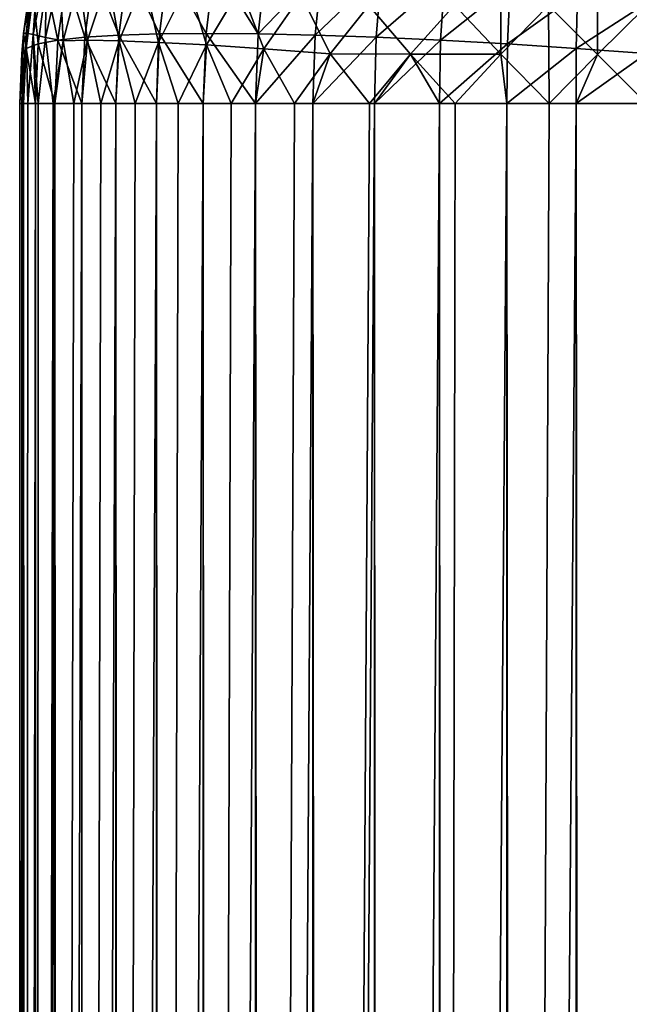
# Model space of a CAD drawing. Extents: x -551 to 551, y -297 to 194.
# Tile 40 of 163: x -551 to -549.05, y 189.62 to 192.77. Entities that reach past the tile are written whole.
import ezdxf

# ---------------------------------------------------------------- set-up
doc = ezdxf.new("R2010")
doc.units = 0
doc.header["$LTSCALE"] = 70.117983
for name, color, linetype in [('110', 7, 'CONTINUOUS'), ('128', 7, 'CONTINUOUS'), ('132', 7, 'CONTINUOUS'), ('142', 7, 'CONTINUOUS'), ('149', 7, 'CONTINUOUS'), ('152', 7, 'CONTINUOUS')]:
    doc.layers.add(name, color=color, linetype=linetype)

msp = doc.modelspace()

# ---------------------------------------------------------------- linework, layer by layer
at = {"layer": '110', "color": 7, "linetype": 'CONTINUOUS'}
for points in [[(-551, -261, 44.5), (-551, 192.5, 44.5), (-551, -261, 28.5), (-551, -261, 44.5)], [(-551, -261, 28.5), (-551, 192.5, 44.5), (-551, 163.5, 28.5), (-551, -261, 28.5)], [(-551, 163.5, 28.5), (-551, 192.5, 44.5), (-551, 163.5, 3.5), (-551, 163.5, 28.5)], [(-551, 163.5, 3.5), (-551, 192.5, 44.5), (-551, 192.5, 3.5), (-551, 163.5, 3.5)]]:
    msp.add_3dface(points, dxfattribs=at)
at = {"layer": '128', "color": 7, "linetype": 'CONTINUOUS'}
for points in [[(-551, 163.5, 3.5), (-551, 192.5, 3.5), (-550.9937, 192.5, 3.3408), (-551, 163.5, 3.5)], [(-550.9874, 163.5, 3.2761), (-551, 163.5, 3.5), (-550.9874, 192.5, 3.2761), (-550.9874, 163.5, 3.2761)], [(-550.9874, 192.5, 3.2761), (-551, 163.5, 3.5), (-550.9937, 192.5, 3.3408), (-550.9874, 192.5, 3.2761)], [(-550.9499, 163.5, 3.055), (-550.9874, 163.5, 3.2761), (-550.9499, 192.5, 3.055), (-550.9499, 163.5, 3.055)], [(-550.9499, 192.5, 3.055), (-550.9874, 163.5, 3.2761), (-550.9743, 192.5, 3.1802), (-550.9499, 192.5, 3.055)], [(-550.9743, 192.5, 3.1802), (-550.9874, 163.5, 3.2761), (-550.9874, 192.5, 3.2761), (-550.9743, 192.5, 3.1802)], [(-550.8878, 163.5, 2.8394), (-550.9499, 163.5, 3.055), (-550.8878, 192.5, 2.8394), (-550.8878, 163.5, 2.8394)], [(-550.8878, 192.5, 2.8394), (-550.9499, 163.5, 3.055), (-550.8929, 192.5, 2.8544), (-550.8878, 192.5, 2.8394)], [(-550.8929, 192.5, 2.8544), (-550.9499, 163.5, 3.055), (-550.9412, 192.5, 3.0185), (-550.8929, 192.5, 2.8544)], [(-550.9412, 192.5, 3.0185), (-550.9499, 163.5, 3.055), (-550.9499, 192.5, 3.055), (-550.9412, 192.5, 3.0185)], [(-550.8019, 163.5, 2.6322), (-550.8878, 163.5, 2.8394), (-550.8019, 192.5, 2.6322), (-550.8019, 163.5, 2.6322)], [(-550.8019, 192.5, 2.6322), (-550.8878, 163.5, 2.8394), (-550.8268, 192.5, 2.6859), (-550.8019, 192.5, 2.6322)], [(-550.8268, 192.5, 2.6859), (-550.8878, 163.5, 2.8394), (-550.8878, 192.5, 2.8394), (-550.8268, 192.5, 2.6859)], [(-550.6934, 163.5, 2.4359), (-550.8019, 163.5, 2.6322), (-550.6934, 192.5, 2.4359), (-550.6934, 163.5, 2.4359)], [(-550.6934, 192.5, 2.4359), (-550.8019, 163.5, 2.6322), (-550.7406, 192.5, 2.5149), (-550.6934, 192.5, 2.4359)], [(-550.7406, 192.5, 2.5149), (-550.8019, 163.5, 2.6322), (-550.8019, 192.5, 2.6322), (-550.7406, 192.5, 2.5149)], [(-550.5637, 163.5, 2.253), (-550.6934, 163.5, 2.4359), (-550.5637, 192.5, 2.253), (-550.5637, 163.5, 2.253)], [(-550.5637, 192.5, 2.253), (-550.6934, 163.5, 2.4359), (-550.631, 192.5, 2.3425), (-550.5637, 192.5, 2.253)], [(-550.631, 192.5, 2.3425), (-550.6934, 163.5, 2.4359), (-550.6934, 192.5, 2.4359), (-550.631, 192.5, 2.3425)], [(-550.4142, 163.5, 2.0858), (-550.5637, 163.5, 2.253), (-550.4142, 192.5, 2.0858), (-550.4142, 163.5, 2.0858)], [(-550.4142, 192.5, 2.0858), (-550.5637, 163.5, 2.253), (-550.494, 192.5, 2.1703), (-550.4142, 192.5, 2.0858)], [(-550.494, 192.5, 2.1703), (-550.5637, 163.5, 2.253), (-550.5637, 192.5, 2.253), (-550.494, 192.5, 2.1703)], [(-550.247, 163.5, 1.9363), (-550.4142, 163.5, 2.0858), (-550.247, 192.5, 1.9363), (-550.247, 163.5, 1.9363)], [(-550.247, 192.5, 1.9363), (-550.4142, 163.5, 2.0858), (-550.3255, 192.5, 2.0023), (-550.247, 192.5, 1.9363)], [(-550.3255, 192.5, 2.0023), (-550.4142, 163.5, 2.0858), (-550.4142, 192.5, 2.0858), (-550.3255, 192.5, 2.0023)], [(-550.0641, 163.5, 1.8066), (-550.247, 163.5, 1.9363), (-550.0641, 192.5, 1.8066), (-550.0641, 163.5, 1.8066)], [(-550.0641, 192.5, 1.8066), (-550.247, 163.5, 1.9363), (-550.1226, 192.5, 1.8447), (-550.0641, 192.5, 1.8066)], [(-550.1226, 192.5, 1.8447), (-550.247, 163.5, 1.9363), (-550.247, 192.5, 1.9363), (-550.1226, 192.5, 1.8447)], [(-549.8678, 163.5, 1.6981), (-550.0641, 163.5, 1.8066), (-549.8678, 192.5, 1.6981), (-549.8678, 163.5, 1.6981)], [(-549.8678, 192.5, 1.6981), (-550.0641, 163.5, 1.8066), (-549.8841, 192.5, 1.706), (-549.8678, 192.5, 1.6981)], [(-549.8841, 192.5, 1.706), (-550.0641, 163.5, 1.8066), (-550.0641, 192.5, 1.8066), (-549.8841, 192.5, 1.706)], [(-549.6606, 163.5, 1.6122), (-549.8678, 163.5, 1.6981), (-549.6606, 192.5, 1.6122), (-549.6606, 163.5, 1.6122)], [(-549.6606, 192.5, 1.6122), (-549.8678, 163.5, 1.6981), (-549.8678, 192.5, 1.6981), (-549.6606, 192.5, 1.6122)], [(-549.445, 163.5, 1.5501), (-549.6606, 163.5, 1.6122), (-549.445, 192.5, 1.5501), (-549.445, 163.5, 1.5501)], [(-549.445, 192.5, 1.5501), (-549.6606, 163.5, 1.6122), (-549.6106, 192.5, 1.5955), (-549.445, 192.5, 1.5501)], [(-549.6106, 192.5, 1.5955), (-549.6606, 163.5, 1.6122), (-549.6606, 192.5, 1.6122), (-549.6106, 192.5, 1.5955)], [(-549.2239, 163.5, 1.5126), (-549.445, 163.5, 1.5501), (-549.2239, 192.5, 1.5126), (-549.2239, 163.5, 1.5126)], [(-549.2239, 192.5, 1.5126), (-549.445, 163.5, 1.5501), (-549.3105, 192.5, 1.5243), (-549.2239, 192.5, 1.5126)], [(-549.3105, 192.5, 1.5243), (-549.445, 163.5, 1.5501), (-549.445, 192.5, 1.5501), (-549.3105, 192.5, 1.5243)], [(-549, 192.5, 1.5), (-549, 163.5, 1.5), (-549.2239, 163.5, 1.5126), (-549, 192.5, 1.5)], [(-549, 192.5, 1.5), (-549.2239, 163.5, 1.5126), (-549.2239, 192.5, 1.5126), (-549, 192.5, 1.5)]]:
    msp.add_3dface(points, dxfattribs=at)
at = {"layer": '132', "color": 7, "linetype": 'CONTINUOUS'}
for points in [[(-551, 192.5, 44.5), (-551, -261, 44.5), (-550.9877, -261, 44.7213), (-551, 192.5, 44.5)], [(-551, 192.5, 44.5), (-550.9874, -261, 44.7239), (-550.9874, 192.5, 44.7239), (-551, 192.5, 44.5)], [(-550.9504, -261, 44.9426), (-550.9499, -261, 44.945), (-550.9874, 192.5, 44.7239), (-550.9504, -261, 44.9426)], [(-550.9874, 192.5, 44.7239), (-550.9499, -261, 44.945), (-550.9499, 192.5, 44.945), (-550.9874, 192.5, 44.7239)], [(-550.9874, -261, 44.7239), (-550.9504, -261, 44.9426), (-550.9874, 192.5, 44.7239), (-550.9874, -261, 44.7239)], [(-550.8885, -261, 45.1584), (-550.8878, -261, 45.1606), (-550.9499, 192.5, 44.945), (-550.8885, -261, 45.1584)], [(-550.9499, 192.5, 44.945), (-550.8878, -261, 45.1606), (-550.8878, 192.5, 45.1606), (-550.9499, 192.5, 44.945)], [(-550.9499, -261, 44.945), (-550.8885, -261, 45.1584), (-550.9499, 192.5, 44.945), (-550.9499, -261, 44.945)], [(-550.8878, -261, 45.1606), (-550.8028, -261, 45.3659), (-550.8878, 192.5, 45.1606), (-550.8878, -261, 45.1606)], [(-550.8878, 192.5, 45.1606), (-550.8028, -261, 45.3659), (-550.8019, 192.5, 45.3678), (-550.8878, 192.5, 45.1606)], [(-550.8028, -261, 45.3659), (-550.6944, -261, 45.5625), (-550.8019, 192.5, 45.3678), (-550.8028, -261, 45.3659)], [(-550.8019, 192.5, 45.3678), (-550.6944, -261, 45.5625), (-550.6934, 192.5, 45.5641), (-550.8019, 192.5, 45.3678)], [(-550.6944, -261, 45.5625), (-550.5646, -261, 45.7458), (-550.6934, 192.5, 45.5641), (-550.6944, -261, 45.5625)], [(-550.6934, 192.5, 45.5641), (-550.5646, -261, 45.7458), (-550.5637, 192.5, 45.747), (-550.6934, 192.5, 45.5641)], [(-550.5646, -261, 45.7458), (-550.4152, -261, 45.9133), (-550.5637, 192.5, 45.747), (-550.5646, -261, 45.7458)], [(-550.5637, 192.5, 45.747), (-550.4152, -261, 45.9133), (-550.4142, 192.5, 45.9142), (-550.5637, 192.5, 45.747)], [(-550.4152, -261, 45.9133), (-550.2479, -261, 46.063), (-550.4142, 192.5, 45.9142), (-550.4152, -261, 45.9133)], [(-550.4142, 192.5, 45.9142), (-550.2479, -261, 46.063), (-550.247, 192.5, 46.0637), (-550.4142, 192.5, 45.9142)], [(-550.2479, -261, 46.063), (-550.0648, -261, 46.193), (-550.247, 192.5, 46.0637), (-550.2479, -261, 46.063)], [(-550.247, 192.5, 46.0637), (-550.0648, -261, 46.193), (-550.0641, 192.5, 46.1934), (-550.247, 192.5, 46.0637)], [(-550.0648, -261, 46.193), (-549.8684, -261, 46.3016), (-550.0641, 192.5, 46.1934), (-550.0648, -261, 46.193)], [(-550.0641, 192.5, 46.1934), (-549.8684, -261, 46.3016), (-549.8678, 192.5, 46.3019), (-550.0641, 192.5, 46.1934)], [(-549.8684, -261, 46.3016), (-549.661, -261, 46.3876), (-549.8678, 192.5, 46.3019), (-549.8684, -261, 46.3016)], [(-549.8678, 192.5, 46.3019), (-549.661, -261, 46.3876), (-549.6606, 192.5, 46.3878), (-549.8678, 192.5, 46.3019)], [(-549.661, -261, 46.3876), (-549.4453, -261, 46.4498), (-549.6606, 192.5, 46.3878), (-549.661, -261, 46.3876)], [(-549.6606, 192.5, 46.3878), (-549.4453, -261, 46.4498), (-549.445, 192.5, 46.4499), (-549.6606, 192.5, 46.3878)], [(-549.4453, -261, 46.4498), (-549.2239, -261, 46.4874), (-549.445, 192.5, 46.4499), (-549.4453, -261, 46.4498)], [(-549.445, 192.5, 46.4499), (-549.2239, -261, 46.4874), (-549.2239, 192.5, 46.4874), (-549.445, 192.5, 46.4499)], [(-549, -261, 46.5), (-549, 192.5, 46.5), (-549.2239, 192.5, 46.4874), (-549, -261, 46.5)], [(-549.2239, -261, 46.4874), (-549, -261, 46.5), (-549.2239, 192.5, 46.4874), (-549.2239, -261, 46.4874)]]:
    msp.add_3dface(points, dxfattribs=at)
at = {"layer": '142', "color": 7, "linetype": 'CONTINUOUS'}
for points in [[(-550.9499, 192.945, 3.5), (-550.9874, 192.7239, 3.5), (-550.9499, 192.945, 44.5), (-550.9499, 192.945, 3.5)], [(-550.9499, 192.945, 44.5), (-550.9874, 192.7239, 3.5), (-550.9743, 192.8198, 44.5), (-550.9499, 192.945, 44.5)], [(-550.9743, 192.8198, 44.5), (-550.9874, 192.7239, 3.5), (-550.9874, 192.7239, 44.5), (-550.9743, 192.8198, 44.5)], [(-550.9874, 192.7239, 3.5), (-551, 192.5, 3.5), (-550.9874, 192.7239, 44.5), (-550.9874, 192.7239, 3.5)], [(-550.9874, 192.7239, 44.5), (-551, 192.5, 3.5), (-550.9937, 192.6592, 44.5), (-550.9874, 192.7239, 44.5)], [(-551, 192.5, 3.5), (-551, 192.5, 44.5), (-550.9937, 192.6592, 44.5), (-551, 192.5, 3.5)]]:
    msp.add_3dface(points, dxfattribs=at)
at = {"layer": '149', "color": 7, "linetype": 'CONTINUOUS'}
for points in [[(-549.4656, 192.9656, 1.6115), (-549.4646, 192.6577, 1.5611), (-549.6125, 192.8134, 1.6221), (-549.4656, 192.9656, 1.6115)], [(-549.313, 192.813, 1.5496), (-549.4646, 192.6577, 1.5611), (-549.4656, 192.9656, 1.6115), (-549.313, 192.813, 1.5496)], [(-549.1577, 192.9646, 1.5611), (-549.1564, 192.6564, 1.5123), (-549.313, 192.813, 1.5496), (-549.1577, 192.9646, 1.5611)], [(-549, 192.8105, 1.5243), (-549.1564, 192.6564, 1.5123), (-549.1577, 192.9646, 1.5611), (-549, 192.8105, 1.5243)], [(-550.9874, 192.7239, 3.5), (-550.9499, 192.945, 3.5), (-550.9796, 192.7245, 3.3244), (-550.9874, 192.7239, 3.5)], [(-550.9796, 192.7245, 3.3244), (-550.9499, 192.945, 3.5), (-550.9409, 192.9437, 3.31), (-550.9796, 192.7245, 3.3244)], [(-550.9796, 192.7245, 3.3244), (-550.9409, 192.9437, 3.31), (-550.9565, 192.7202, 3.1485), (-550.9796, 192.7245, 3.3244)], [(-550.9409, 192.9437, 3.31), (-550.915, 192.9346, 3.1206), (-550.9565, 192.7202, 3.1485), (-550.9409, 192.9437, 3.31)], [(-550.915, 192.9346, 3.1206), (-550.9177, 192.7112, 2.9729), (-550.9565, 192.7202, 3.1485), (-550.915, 192.9346, 3.1206)], [(-550.8718, 192.9182, 2.933), (-550.9177, 192.7112, 2.9729), (-550.915, 192.9346, 3.1206), (-550.8718, 192.9182, 2.933)], [(-550.8718, 192.9182, 2.933), (-550.8618, 192.6997, 2.7974), (-550.9177, 192.7112, 2.9729), (-550.8718, 192.9182, 2.933)], [(-550.8103, 192.8964, 2.7479), (-550.8618, 192.6997, 2.7974), (-550.8718, 192.9182, 2.933), (-550.8103, 192.8964, 2.7479)], [(-550.8103, 192.8964, 2.7479), (-550.7832, 192.7017, 2.6172), (-550.8618, 192.6997, 2.7974), (-550.8103, 192.8964, 2.7479)], [(-550.7187, 192.8989, 2.5582), (-550.7832, 192.7017, 2.6172), (-550.8103, 192.8964, 2.7479), (-550.7187, 192.8989, 2.5582)], [(-550.7187, 192.8989, 2.5582), (-550.6824, 192.7002, 2.4372), (-550.7832, 192.7017, 2.6172), (-550.7187, 192.8989, 2.5582)], [(-550.6033, 192.8953, 2.3717), (-550.6824, 192.7002, 2.4372), (-550.7187, 192.8989, 2.5582), (-550.6033, 192.8953, 2.3717)], [(-550.6033, 192.8953, 2.3717), (-550.5567, 192.6952, 2.2596), (-550.6824, 192.7002, 2.4372), (-550.6033, 192.8953, 2.3717)], [(-550.4625, 192.8856, 2.1914), (-550.5567, 192.6952, 2.2596), (-550.6033, 192.8953, 2.3717), (-550.4625, 192.8856, 2.1914)], [(-550.4625, 192.8856, 2.1914), (-550.4035, 192.6869, 2.0875), (-550.5567, 192.6952, 2.2596), (-550.4625, 192.8856, 2.1914)], [(-550.2953, 192.8694, 2.0216), (-550.4035, 192.6869, 2.0875), (-550.4625, 192.8856, 2.1914), (-550.2953, 192.8694, 2.0216)], [(-550.2953, 192.8694, 2.0216), (-550.2212, 192.6749, 1.9258), (-550.4035, 192.6869, 2.0875), (-550.2953, 192.8694, 2.0216)], [(-550.1021, 192.8458, 1.8673), (-550.2212, 192.6749, 1.9258), (-550.2953, 192.8694, 2.0216), (-550.1021, 192.8458, 1.8673)], [(-550.1021, 192.8458, 1.8673), (-550.0097, 192.6581, 1.7808), (-550.2212, 192.6749, 1.9258), (-550.1021, 192.8458, 1.8673)], [(-549.886, 192.8133, 1.7345), (-550.0097, 192.6581, 1.7808), (-550.1021, 192.8458, 1.8673), (-549.886, 192.8133, 1.7345)], [(-549.886, 192.8133, 1.7345), (-549.7526, 192.6578, 1.6537), (-550.0097, 192.6581, 1.7808), (-549.886, 192.8133, 1.7345)], [(-549.6125, 192.8134, 1.6221), (-549.7526, 192.6578, 1.6537), (-549.886, 192.8133, 1.7345), (-549.6125, 192.8134, 1.6221)], [(-549.6125, 192.8134, 1.6221), (-549.4646, 192.6577, 1.5611), (-549.7526, 192.6578, 1.6537), (-549.6125, 192.8134, 1.6221)], [(-549.313, 192.813, 1.5496), (-549.3105, 192.5, 1.5243), (-549.4646, 192.6577, 1.5611), (-549.313, 192.813, 1.5496)], [(-549.1564, 192.6564, 1.5123), (-549.3105, 192.5, 1.5243), (-549.313, 192.813, 1.5496), (-549.1564, 192.6564, 1.5123)], [(-549, 192.8105, 1.5243), (-549, 192.5, 1.5), (-549.1564, 192.6564, 1.5123), (-549, 192.8105, 1.5243)], [(-550.9937, 192.5, 3.3408), (-551, 192.5, 3.5), (-550.9874, 192.7239, 3.5), (-550.9937, 192.5, 3.3408)], [(-550.9874, 192.5, 3.2761), (-550.9937, 192.5, 3.3408), (-550.9796, 192.7245, 3.3244), (-550.9874, 192.5, 3.2761)], [(-550.9937, 192.5, 3.3408), (-550.9874, 192.7239, 3.5), (-550.9796, 192.7245, 3.3244), (-550.9937, 192.5, 3.3408)], [(-550.9743, 192.5, 3.1802), (-550.9874, 192.5, 3.2761), (-550.9796, 192.7245, 3.3244), (-550.9743, 192.5, 3.1802)], [(-550.9743, 192.5, 3.1802), (-550.9796, 192.7245, 3.3244), (-550.9565, 192.7202, 3.1485), (-550.9743, 192.5, 3.1802)], [(-550.9499, 192.5, 3.055), (-550.9743, 192.5, 3.1802), (-550.9565, 192.7202, 3.1485), (-550.9499, 192.5, 3.055)], [(-550.9412, 192.5, 3.0185), (-550.9499, 192.5, 3.055), (-550.9565, 192.7202, 3.1485), (-550.9412, 192.5, 3.0185)], [(-550.9177, 192.7112, 2.9729), (-550.9412, 192.5, 3.0185), (-550.9565, 192.7202, 3.1485), (-550.9177, 192.7112, 2.9729)], [(-550.8929, 192.5, 2.8544), (-550.9412, 192.5, 3.0185), (-550.9177, 192.7112, 2.9729), (-550.8929, 192.5, 2.8544)], [(-550.8618, 192.6997, 2.7974), (-550.8929, 192.5, 2.8544), (-550.9177, 192.7112, 2.9729), (-550.8618, 192.6997, 2.7974)], [(-550.8878, 192.5, 2.8394), (-550.8929, 192.5, 2.8544), (-550.8618, 192.6997, 2.7974), (-550.8878, 192.5, 2.8394)], [(-550.8268, 192.5, 2.6859), (-550.8878, 192.5, 2.8394), (-550.8618, 192.6997, 2.7974), (-550.8268, 192.5, 2.6859)], [(-550.7832, 192.7017, 2.6172), (-550.8268, 192.5, 2.6859), (-550.8618, 192.6997, 2.7974), (-550.7832, 192.7017, 2.6172)], [(-550.8019, 192.5, 2.6322), (-550.8268, 192.5, 2.6859), (-550.7832, 192.7017, 2.6172), (-550.8019, 192.5, 2.6322)], [(-550.7406, 192.5, 2.5149), (-550.8019, 192.5, 2.6322), (-550.7832, 192.7017, 2.6172), (-550.7406, 192.5, 2.5149)], [(-550.6824, 192.7002, 2.4372), (-550.7406, 192.5, 2.5149), (-550.7832, 192.7017, 2.6172), (-550.6824, 192.7002, 2.4372)], [(-550.6934, 192.5, 2.4359), (-550.7406, 192.5, 2.5149), (-550.6824, 192.7002, 2.4372), (-550.6934, 192.5, 2.4359)], [(-550.631, 192.5, 2.3425), (-550.6934, 192.5, 2.4359), (-550.6824, 192.7002, 2.4372), (-550.631, 192.5, 2.3425)], [(-550.5567, 192.6952, 2.2596), (-550.631, 192.5, 2.3425), (-550.6824, 192.7002, 2.4372), (-550.5567, 192.6952, 2.2596)], [(-550.5637, 192.5, 2.253), (-550.631, 192.5, 2.3425), (-550.5567, 192.6952, 2.2596), (-550.5637, 192.5, 2.253)], [(-550.494, 192.5, 2.1703), (-550.5637, 192.5, 2.253), (-550.5567, 192.6952, 2.2596), (-550.494, 192.5, 2.1703)], [(-550.4035, 192.6869, 2.0875), (-550.494, 192.5, 2.1703), (-550.5567, 192.6952, 2.2596), (-550.4035, 192.6869, 2.0875)], [(-550.4142, 192.5, 2.0858), (-550.494, 192.5, 2.1703), (-550.4035, 192.6869, 2.0875), (-550.4142, 192.5, 2.0858)], [(-550.3255, 192.5, 2.0023), (-550.4142, 192.5, 2.0858), (-550.4035, 192.6869, 2.0875), (-550.3255, 192.5, 2.0023)], [(-550.2212, 192.6749, 1.9258), (-550.3255, 192.5, 2.0023), (-550.4035, 192.6869, 2.0875), (-550.2212, 192.6749, 1.9258)], [(-550.247, 192.5, 1.9363), (-550.3255, 192.5, 2.0023), (-550.2212, 192.6749, 1.9258), (-550.247, 192.5, 1.9363)], [(-550.1226, 192.5, 1.8447), (-550.247, 192.5, 1.9363), (-550.2212, 192.6749, 1.9258), (-550.1226, 192.5, 1.8447)], [(-550.0097, 192.6581, 1.7808), (-550.1226, 192.5, 1.8447), (-550.2212, 192.6749, 1.9258), (-550.0097, 192.6581, 1.7808)], [(-550.0641, 192.5, 1.8066), (-550.1226, 192.5, 1.8447), (-550.0097, 192.6581, 1.7808), (-550.0641, 192.5, 1.8066)], [(-549.8841, 192.5, 1.706), (-550.0641, 192.5, 1.8066), (-550.0097, 192.6581, 1.7808), (-549.8841, 192.5, 1.706)], [(-549.7526, 192.6578, 1.6537), (-549.8841, 192.5, 1.706), (-550.0097, 192.6581, 1.7808), (-549.7526, 192.6578, 1.6537)], [(-549.8678, 192.5, 1.6981), (-549.8841, 192.5, 1.706), (-549.7526, 192.6578, 1.6537), (-549.8678, 192.5, 1.6981)], [(-549.6606, 192.5, 1.6122), (-549.8678, 192.5, 1.6981), (-549.7526, 192.6578, 1.6537), (-549.6606, 192.5, 1.6122)], [(-549.6106, 192.5, 1.5955), (-549.6606, 192.5, 1.6122), (-549.7526, 192.6578, 1.6537), (-549.6106, 192.5, 1.5955)], [(-549.4646, 192.6577, 1.5611), (-549.6106, 192.5, 1.5955), (-549.7526, 192.6578, 1.6537), (-549.4646, 192.6577, 1.5611)], [(-549.445, 192.5, 1.5501), (-549.6106, 192.5, 1.5955), (-549.4646, 192.6577, 1.5611), (-549.445, 192.5, 1.5501)], [(-549.3105, 192.5, 1.5243), (-549.445, 192.5, 1.5501), (-549.4646, 192.6577, 1.5611), (-549.3105, 192.5, 1.5243)], [(-549.2239, 192.5, 1.5126), (-549.3105, 192.5, 1.5243), (-549.1564, 192.6564, 1.5123), (-549.2239, 192.5, 1.5126)], [(-549, 192.5, 1.5), (-549.2239, 192.5, 1.5126), (-549.1564, 192.6564, 1.5123), (-549, 192.5, 1.5)]]:
    msp.add_3dface(points, dxfattribs=at)
at = {"layer": '152', "color": 7, "linetype": 'CONTINUOUS'}
for points in [[(-550.763, 192.9212, 45.3452), (-550.6834, 192.7184, 45.5575), (-550.6545, 192.9345, 45.5363), (-550.763, 192.9212, 45.3452)], [(-550.6834, 192.7184, 45.5575), (-550.554, 192.7225, 45.7391), (-550.6545, 192.9345, 45.5363), (-550.6834, 192.7184, 45.5575)], [(-550.6545, 192.9345, 45.5363), (-550.554, 192.7225, 45.7391), (-550.5258, 192.9426, 45.7149), (-550.6545, 192.9345, 45.5363)], [(-550.554, 192.7225, 45.7391), (-550.4053, 192.7239, 45.9053), (-550.5258, 192.9426, 45.7149), (-550.554, 192.7225, 45.7391)], [(-550.5258, 192.9426, 45.7149), (-550.4053, 192.7239, 45.9053), (-550.3787, 192.9453, 45.8787), (-550.5258, 192.9426, 45.7149)], [(-550.4053, 192.7239, 45.9053), (-550.2391, 192.7225, 46.054), (-550.3787, 192.9453, 45.8787), (-550.4053, 192.7239, 45.9053)], [(-550.3787, 192.9453, 45.8787), (-550.2391, 192.7225, 46.054), (-550.2149, 192.9426, 46.0258), (-550.3787, 192.9453, 45.8787)], [(-550.2149, 192.9426, 46.0258), (-550.2391, 192.7225, 46.054), (-550.0363, 192.9345, 46.1545), (-550.2149, 192.9426, 46.0258)], [(-550.2391, 192.7225, 46.054), (-550.0575, 192.7184, 46.1834), (-550.0363, 192.9345, 46.1545), (-550.2391, 192.7225, 46.054)], [(-550.0363, 192.9345, 46.1545), (-550.0575, 192.7184, 46.1834), (-549.8452, 192.9212, 46.263), (-550.0363, 192.9345, 46.1545)], [(-550.915, 192.8794, 44.9346), (-550.8781, 192.702, 45.1573), (-550.8502, 192.9027, 45.1438), (-550.915, 192.8794, 44.9346)], [(-550.8781, 192.702, 45.1573), (-550.7919, 192.7115, 45.3628), (-550.8502, 192.9027, 45.1438), (-550.8781, 192.702, 45.1573)], [(-550.8502, 192.9027, 45.1438), (-550.7919, 192.7115, 45.3628), (-550.763, 192.9212, 45.3452), (-550.8502, 192.9027, 45.1438)], [(-550.7919, 192.7115, 45.3628), (-550.6834, 192.7184, 45.5575), (-550.763, 192.9212, 45.3452), (-550.7919, 192.7115, 45.3628)], [(-550.0575, 192.7184, 46.1834), (-549.8628, 192.7115, 46.2919), (-549.8452, 192.9212, 46.263), (-550.0575, 192.7184, 46.1834)], [(-549.8452, 192.9212, 46.263), (-549.8628, 192.7115, 46.2919), (-549.6438, 192.9027, 46.3502), (-549.8452, 192.9212, 46.263)], [(-549.8628, 192.7115, 46.2919), (-549.6573, 192.702, 46.3781), (-549.6438, 192.9027, 46.3502), (-549.8628, 192.7115, 46.2919)], [(-549.6438, 192.9027, 46.3502), (-549.6573, 192.702, 46.3781), (-549.4346, 192.8794, 46.415), (-549.6438, 192.9027, 46.3502)], [(-550.9565, 192.8515, 44.7202), (-550.9409, 192.69, 44.9437), (-550.915, 192.8794, 44.9346), (-550.9565, 192.8515, 44.7202)], [(-550.9409, 192.69, 44.9437), (-550.8781, 192.702, 45.1573), (-550.915, 192.8794, 44.9346), (-550.9409, 192.69, 44.9437)], [(-549.6573, 192.702, 46.3781), (-549.4437, 192.69, 46.4409), (-549.4346, 192.8794, 46.415), (-549.6573, 192.702, 46.3781)], [(-549.4346, 192.8794, 46.415), (-549.4437, 192.69, 46.4409), (-549.2202, 192.8515, 46.4565), (-549.4346, 192.8794, 46.415)], [(-550.9743, 192.8198, 44.5), (-550.9796, 192.6756, 44.7245), (-550.9565, 192.8515, 44.7202), (-550.9743, 192.8198, 44.5)], [(-550.9796, 192.6756, 44.7245), (-550.9409, 192.69, 44.9437), (-550.9565, 192.8515, 44.7202), (-550.9796, 192.6756, 44.7245)], [(-549.4437, 192.69, 46.4409), (-549.2245, 192.6756, 46.4796), (-549.2202, 192.8515, 46.4565), (-549.4437, 192.69, 46.4409)], [(-549.2245, 192.6756, 46.4796), (-549, 192.8198, 46.4743), (-549.2202, 192.8515, 46.4565), (-549.2245, 192.6756, 46.4796)], [(-550.9743, 192.8198, 44.5), (-550.9874, 192.7239, 44.5), (-550.9796, 192.6756, 44.7245), (-550.9743, 192.8198, 44.5)], [(-549, 192.6592, 46.4937), (-549, 192.8198, 46.4743), (-549.2245, 192.6756, 46.4796), (-549, 192.6592, 46.4937)], [(-550.9874, 192.7239, 44.5), (-550.9937, 192.6592, 44.5), (-550.9796, 192.6756, 44.7245), (-550.9874, 192.7239, 44.5)], [(-550.8781, 192.702, 45.1573), (-550.8019, 192.5, 45.3678), (-550.7919, 192.7115, 45.3628), (-550.8781, 192.702, 45.1573)], [(-550.8019, 192.5, 45.3678), (-550.6934, 192.5, 45.5641), (-550.7919, 192.7115, 45.3628), (-550.8019, 192.5, 45.3678)], [(-550.7919, 192.7115, 45.3628), (-550.6934, 192.5, 45.5641), (-550.6834, 192.7184, 45.5575), (-550.7919, 192.7115, 45.3628)], [(-550.6934, 192.5, 45.5641), (-550.5637, 192.5, 45.747), (-550.6834, 192.7184, 45.5575), (-550.6934, 192.5, 45.5641)], [(-550.6834, 192.7184, 45.5575), (-550.5637, 192.5, 45.747), (-550.554, 192.7225, 45.7391), (-550.6834, 192.7184, 45.5575)], [(-550.5637, 192.5, 45.747), (-550.4142, 192.5, 45.9142), (-550.554, 192.7225, 45.7391), (-550.5637, 192.5, 45.747)], [(-550.554, 192.7225, 45.7391), (-550.4142, 192.5, 45.9142), (-550.4053, 192.7239, 45.9053), (-550.554, 192.7225, 45.7391)], [(-550.4142, 192.5, 45.9142), (-550.247, 192.5, 46.0637), (-550.4053, 192.7239, 45.9053), (-550.4142, 192.5, 45.9142)], [(-550.4053, 192.7239, 45.9053), (-550.247, 192.5, 46.0637), (-550.2391, 192.7225, 46.054), (-550.4053, 192.7239, 45.9053)], [(-550.2391, 192.7225, 46.054), (-550.247, 192.5, 46.0637), (-550.0575, 192.7184, 46.1834), (-550.2391, 192.7225, 46.054)], [(-550.247, 192.5, 46.0637), (-550.0641, 192.5, 46.1934), (-550.0575, 192.7184, 46.1834), (-550.247, 192.5, 46.0637)], [(-550.0575, 192.7184, 46.1834), (-550.0641, 192.5, 46.1934), (-549.8628, 192.7115, 46.2919), (-550.0575, 192.7184, 46.1834)], [(-550.0641, 192.5, 46.1934), (-549.8678, 192.5, 46.3019), (-549.8628, 192.7115, 46.2919), (-550.0641, 192.5, 46.1934)], [(-549.8628, 192.7115, 46.2919), (-549.8678, 192.5, 46.3019), (-549.6573, 192.702, 46.3781), (-549.8628, 192.7115, 46.2919)], [(-550.9937, 192.6592, 44.5), (-550.9874, 192.5, 44.7239), (-550.9796, 192.6756, 44.7245), (-550.9937, 192.6592, 44.5)], [(-550.9874, 192.5, 44.7239), (-550.9499, 192.5, 44.945), (-550.9796, 192.6756, 44.7245), (-550.9874, 192.5, 44.7239)], [(-550.9796, 192.6756, 44.7245), (-550.9499, 192.5, 44.945), (-550.9409, 192.69, 44.9437), (-550.9796, 192.6756, 44.7245)], [(-550.9499, 192.5, 44.945), (-550.8878, 192.5, 45.1606), (-550.9409, 192.69, 44.9437), (-550.9499, 192.5, 44.945)], [(-550.9409, 192.69, 44.9437), (-550.8878, 192.5, 45.1606), (-550.8781, 192.702, 45.1573), (-550.9409, 192.69, 44.9437)], [(-550.8878, 192.5, 45.1606), (-550.8019, 192.5, 45.3678), (-550.8781, 192.702, 45.1573), (-550.8878, 192.5, 45.1606)], [(-549.8678, 192.5, 46.3019), (-549.6606, 192.5, 46.3878), (-549.6573, 192.702, 46.3781), (-549.8678, 192.5, 46.3019)], [(-549.6573, 192.702, 46.3781), (-549.6606, 192.5, 46.3878), (-549.4437, 192.69, 46.4409), (-549.6573, 192.702, 46.3781)], [(-549.6606, 192.5, 46.3878), (-549.445, 192.5, 46.4499), (-549.4437, 192.69, 46.4409), (-549.6606, 192.5, 46.3878)], [(-549.4437, 192.69, 46.4409), (-549.445, 192.5, 46.4499), (-549.2245, 192.6756, 46.4796), (-549.4437, 192.69, 46.4409)], [(-549.445, 192.5, 46.4499), (-549.2239, 192.5, 46.4874), (-549.2245, 192.6756, 46.4796), (-549.445, 192.5, 46.4499)], [(-549.2239, 192.5, 46.4874), (-549, 192.6592, 46.4937), (-549.2245, 192.6756, 46.4796), (-549.2239, 192.5, 46.4874)], [(-551, 192.5, 44.5), (-550.9874, 192.5, 44.7239), (-550.9937, 192.6592, 44.5), (-551, 192.5, 44.5)], [(-549, 192.5, 46.5), (-549, 192.6592, 46.4937), (-549.2239, 192.5, 46.4874), (-549, 192.5, 46.5)]]:
    msp.add_3dface(points, dxfattribs=at)

doc.saveas('drawing.dxf')
